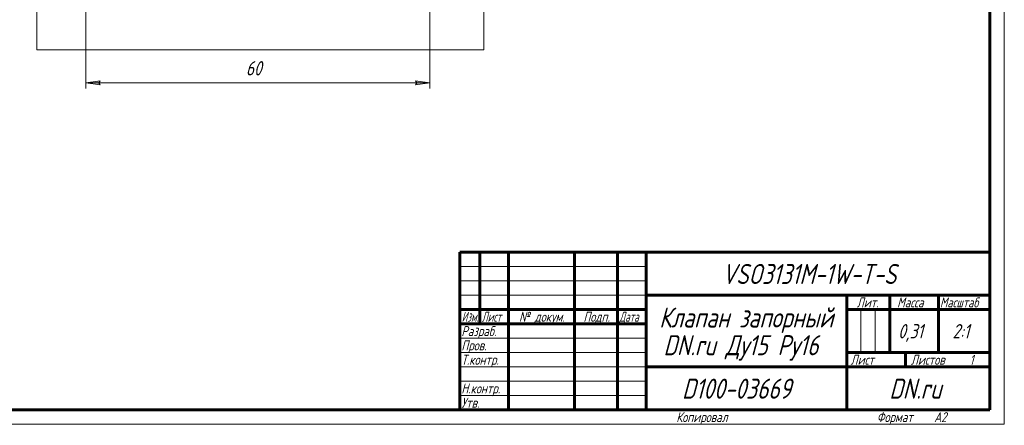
# Model space of a CAD drawing. Header units: millimetres. Extents: x 0 to 594, y 0 to 420.
# Tile 2 of 4: x 250 to 594, y 0 to 141. Entities that reach past the tile are written whole.
import ezdxf

# ---------------------------------------------------------------- set-up
doc = ezdxf.new("R2010")
doc.units = ezdxf.units.MM
for name, pattern in [('K5LT_BASIC', [0]), ('K5LT_THIN', [0]), ('K5LT_THIN_INCLUDED_TO_HATCHING', [0])]:
    doc.linetypes.add(name, pattern=pattern)
doc.layers.add('Системный слой', color=7, linetype='Continuous')
doc.layers.add('Системный слой (1)', color=7, linetype='Continuous', true_color=0x6c6c6c)
doc.styles.add('KDIMTEXTSTYLE', font='GOST_AU.SHX', dxfattribs={"width": 0.96, "oblique": 15, "height": 5})
doc.styles.add('KTEXTSTYLE', font='GOST_AU.SHX', dxfattribs={"width": 0.96, "height": 5})
doc.dimstyles.new('KDIMSTYLE (2.00)', dxfattribs={"dimtxt": 5, "dimasz": 1, "dimexe": 2, "dimexo": 0, "dimgap": 1, "dimtad": 1, "dimlfac": 0.5, "dimtxsty": 'KDIMTEXTSTYLE', "dimsah": 1, "dimcen": 0, "dimdle": 1, "dimadec": 0, "dimazin": 0, "dimtfac": 0.667, "dimtmove": 0, "dimatfit": 3, "dimfxl": 1, "dimtvp": 1, "dimtolj": 1, "dimtzin": 0, "dimarcsym": 0})

# ---------------------------------------------------------------- blocks, each defined once
blk = doc.blocks.new('U26')
at = {"layer": 'Системный слой (1)', "color": 7, "linetype": 'K5LT_THIN_INCLUDED_TO_HATCHING', "lineweight": 18}
for p, q in [((256.3, 368.57), (412.3, 368.57)), ((256.3, 130.57), (256.3, 368.57)), ((412.3, 368.57), (412.3, 130.57)), ((412.3, 130.57), (256.3, 130.57))]:
    blk.add_line(p, q, dxfattribs=at)
blk = doc.blocks.new('D0')
at = {"layer": 'Системный слой (1)'}
for points in [[(277.96, 119.04), (278.46, 119.69), (273.46, 119.04), (278.46, 118.38)], [(388.46, 118.38), (393.46, 119.04), (388.46, 119.69), (388.96, 119.04)]]:
    blk.add_hatch(color=7, dxfattribs=at).paths.add_polyline_path(points)
at = {"layer": 'Системный слой (1)', "color": 7, "linetype": 'K5LT_THIN', "lineweight": 18}
for p, q in [((273.46, 152.61), (273.46, 117.04)), ((393.46, 152.61), (393.46, 117.04)), ((273.46, 119.04), (278.46, 119.69)), ((278.46, 118.38), (273.46, 119.04)), ((278.46, 119.69), (277.96, 119.04)), ((277.96, 119.04), (278.46, 118.38)), ((388.96, 119.04), (388.46, 119.69)), ((388.46, 119.69), (393.46, 119.04)), ((393.46, 119.04), (388.46, 118.38)), ((388.46, 118.38), (388.96, 119.04))]:
    blk.add_line(p, q, dxfattribs=at)
blk.add_wipeout([(329.31, 120.04), (329.31, 127.42), (337.28, 127.42), (337.28, 120.04)]).dxf.layer = 'Системный слой (1)'
blk.add_line((273.46, 119.04), (393.46, 119.04), dxfattribs=at)
at = {"layer": 'Системный слой (1)', "color": 7, "insert": (329.31, 126.62), "char_height": 5, "attachment_point": 1, "style": 'KTEXTSTYLE'}
blk.add_mtext('\\H5.0;\\W1.000;\\Q15;\\Q15;\\W0.965;60', dxfattribs=at)
blk = doc.blocks.new('KDIMARROW_01')
at = {"layer": 'Системный слой'}
blk.add_hatch(color=0, dxfattribs=at).paths.add_polyline_path([(-5, -0.66), (0, 0), (-5, 0.66), (-4.5, 0)])
at = {"layer": 'Системный слой', "color": 0, "linetype": 'K5LT_THIN', "lineweight": 18}
for p, q in [((-4.5, 0), (-5, 0.66)), ((-5, 0.66), (0, 0)), ((0, 0), (-5, -0.66)), ((-5, -0.66), (-4.5, 0))]:
    blk.add_line(p, q, dxfattribs=at)
at = {"layer": 'Системный слой (1)', "color": 0, "linetype": 'K5LT_THIN', "lineweight": 18}
blk.add_line((393.46, 143.23), (391.46, 143.23), dxfattribs=at)
blk = doc.blocks.new('U50')
at = {"color": 7, "linetype": 'K5LT_THIN', "lineweight": 18}
for p, q in [((594, 420), (594, 0)), ((404, 55), (469, 55)), ((404, 50), (469, 50)), ((404, 45), (469, 45)), ((543.96, 25), (543.96, 40)), ((548.98, 25), (548.98, 40)), ((404, 30), (469, 30)), ((404, 25), (469, 25)), ((404, 20), (469, 20)), ((404, 15), (469, 15)), ((404, 10), (469, 10)), ((594, 0), (0, 0))]:
    blk.add_line(p, q, dxfattribs=at)
at = {"color": 150, "linetype": 'K5LT_BASIC', "lineweight": 60, "true_color": 0x0080ff}
for p, q in [((589, 415), (589, 5)), ((404, 60), (589, 60)), ((404, 5), (404, 60)), ((411, 35), (411, 60)), ((421, 5), (421, 60)), ((444, 5), (444, 60)), ((459, 5), (459, 60)), ((469, 5), (469, 60)), ((469, 45), (589, 45)), ((539, 5), (539, 45)), ((554, 25), (554, 45)), ((571, 25), (571, 45)), ((404, 40), (469, 40)), ((539, 40), (554, 40)), ((554, 40), (589, 40)), ((404, 35), (469, 35)), ((539, 25), (589, 25)), ((559.57, 20), (559.57, 25)), ((469, 20), (539, 20)), ((539, 20), (589, 20)), ((589, 5), (20, 5))]:
    blk.add_line(p, q, dxfattribs=at)
at = {"color": 7, "attachment_point": 1, "style": 'KTEXTSTYLE'}
for s, insert, char_height in [('\\H5.0;\\W1.000;\\Q15;\\Q15;\\W0.965;\\H7.00;VSO3131M-1W-T-S', (495.5, 55.86), 7), ('\\H5.0;\\W1.000;\\Q15;\\Q15;\\W0.965;\\H7.00;Клапан запорный', (473.56, 40.69), 7), ('\\H5.0;\\W1.000;\\Q15;\\Q15;\\W0.965;\\H3.50;Лит.', (542.47, 44.18), 3.5), ('\\H5.0;\\W1.000;\\Q15;\\Q15;\\W0.965;\\H3.50;Масса', (556.58, 44.18), 3.5), ('\\H5.0;\\W1.000;\\Q15;\\Q15;\\W0.930;\\H3.50;Масштаб', (571.52, 44.18), 3.5), ('\\H5.0;\\W1.000;\\Q15;\\Q15;\\W0.784;\\H3.50;Изм.', (404.62, 39.18), 3.5), ('\\H5.0;\\W1.000;\\Q15;\\Q15;\\W0.799;\\H3.50;Лист', (411.61, 39.18), 3.5), ('\\H5.0;\\W1.000;\\Q15;\\Q15;\\W0.965;\\H3.50;№ докум.', (424.63, 39.18), 3.5), ('\\H5.0;\\W1.000;\\Q15;\\Q15;\\W0.965;\\H3.50;Подп.', (447.1, 39.18), 3.5), ('\\H5.0;\\W1.000;\\Q15;\\Q15;\\W0.799;\\H3.50;Дата', (459.61, 39.18), 3.5), ('\\H5.0;\\W1.000;\\Q15;\\Q15;\\W0.965;\\H3.50;Разраб.', (404.5, 34.18), 3.5), ('\\H5.0;\\W1.000;\\Q15;\\Q15;\\W0.965;0,31', (556.96, 34.9), 5), ('\\H5.0;\\W1.000;\\Q15;\\Q15;\\W0.965;{\\c16711680;2:1}', (575.92, 34.9), 5), ('\\H5.0;\\W1.000;\\Q15;\\Q15;\\W0.965;\\H7.00;DN.ru Ду15 Ру16', (475.04, 31.02), 7), ('\\H5.0;\\W1.000;\\Q15;\\Q15;\\W0.965;\\H3.50;Пров.', (404.5, 29.18), 3.5), ('\\H5.0;\\W1.000;\\Q15;\\Q15;\\W0.965;\\H3.50;Т.контр.', (404.5, 24.18), 3.5), ('\\H5.0;\\W1.000;\\Q15;\\Q15;\\W0.965;\\H3.50;Лист', (540.32, 24.18), 3.5), ('\\H5.0;\\W1.000;\\Q15;\\Q15;\\W0.965;\\H3.50;Листов', (561.36, 24.18), 3.5), ('\\H5.0;\\W1.000;\\Q15;\\Q15;\\W0.965;\\H3.50;1', (581.91, 24.18), 3.5), ('\\H5.0;\\W1.000;\\Q15;\\Q15;\\W0.965;\\H3.50;Н.контр.', (404.5, 14.18), 3.5), ('\\H5.0;\\W1.000;\\Q15;\\Q15;\\W0.965;\\H7.00;D100-03669', (481.52, 15.86), 7), ('\\H5.0;\\W1.000;\\Q15;\\Q15;\\W0.965;\\H7.00;DN.ru', (553.84, 15.86), 7), ('\\H5.0;\\W1.000;\\Q15;\\Q15;\\W0.965;\\H3.50;Утв.', (404.5, 9.18), 3.5), ('\\H5.0;\\W1.000;\\Q15;\\Q15;\\W0.965;\\H3.50;Копировал', (479.5, 4.18), 3.5), ('\\H5.0;\\W1.000;\\Q15;\\Q15;\\W0.965;\\H3.50;Формат', (549.5, 4.18), 3.5), ('\\H5.0;\\W1.000;\\Q15;\\Q15;\\W0.965;\\H3.50;A2', (569.5, 4.18), 3.5)]:
    blk.add_mtext(s, dxfattribs=dict(at, insert=insert, char_height=char_height))

msp = doc.modelspace()

# ---------------------------------------------------------------- block references
at = {"layer": 'Системный слой (1)'}
msp.add_blockref('U26', (0, 0), dxfattribs=at)

# ---------------------------------------------------------------- next in the draw order: dimensions: what is measured, and where the dimension line sits
at = {"layer": 'Системный слой (1)', "color": 7}
dim = msp.add_linear_dim(base=(273.461, 119.036), p1=(393.461, 152.609), p2=(273.461, 152.609), text='\\H5.0;\\W0.965;\\Q15;\\H5.0;\\W0.965;\\Q15;\\Q15;60', dimstyle='KDIMSTYLE (2.00)', override={"dimexo": 0, "dimblk1": 'KDIMARROW_01', "dimblk2": 'KDIMARROW_01', "dimse1": 0, "dimse2": 0, "dimclrt": 7, "dimtolj": 1}, dxfattribs=at)
dim.commit()
dim.dimension.update_dxf_attribs({"geometry": 'D0', "text_midpoint": (333.461, 119.036), "dimtype": 160})

# ---------------------------------------------------------------- next in the draw order: block references
msp.add_blockref('U50', (0, 0))

doc.saveas('drawing.dxf')
